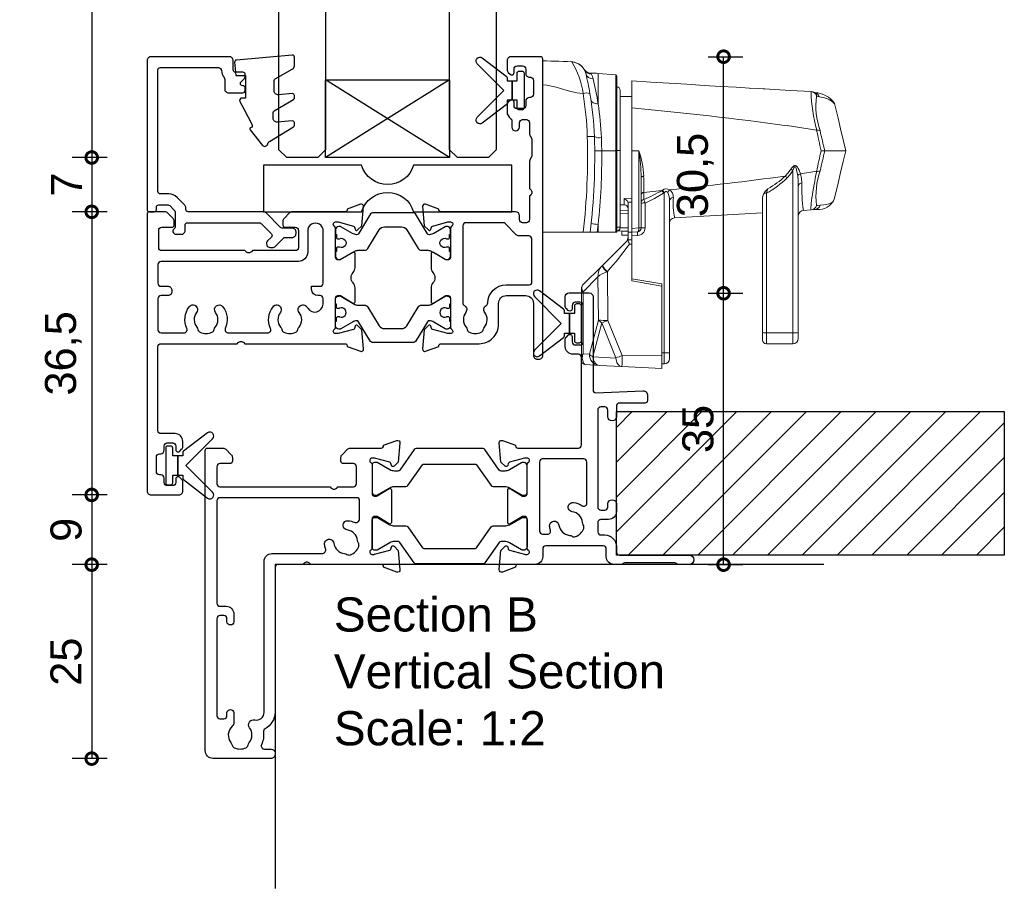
# Model space of a CAD drawing. Header units: millimetres. Extents: x 80 to 17288, y -2623 to 7492.
# Tile 122 of 125: x 17161 to 17288, y 6371 to 6483. Entities that reach past the tile are written whole.
import ezdxf

# ---------------------------------------------------------------- set-up
doc = ezdxf.new("R2010")
doc.units = ezdxf.units.MM
for name, color, linetype in [('Extrusion', 2, 'Continuous'), ('Glass', 140, 'Continuous'), ('Gray', 8, 'Continuous'), ('Gussets', 1, 'Continuous'), ('polyamide', 6, 'Continuous')]:
    doc.layers.add(name, color=color, linetype=linetype)
doc.layers.add('UNO-Dark Grey', color=7, linetype='Continuous', lineweight=13, true_color=0x44474e)
doc.styles.add('UNO Text', font='arial.ttf')
doc.dimstyles.new('UNO', dxfattribs={"dimtxt": 2, "dimasz": 1.5, "dimexe": 1.25, "dimexo": 0.625, "dimtad": 1, "dimdec": 1, "dimzin": 9, "dimtxsty": 'UNO Text', "dimblk": 'DOTSMALL', "dimcen": 2.5, "dimadec": 0, "dimazin": 0, "dimtfac": 1, "dimtdec": 1, "dimtmove": 0, "dimatfit": 3, "dimfxl": 1, "dimfxlon": 1, "dimarcsym": 0})

# ---------------------------------------------------------------- blocks, each defined once
blk = doc.blocks.new('_DotSmall')
at = {"color": 0, "linetype": 'ByBlock', "const_width": 0.5}
blk.add_lwpolyline([(-0.0625, 0, 1), (0.0625, 0, 1)], format="xyb", close=True, dxfattribs=at)
blk = doc.blocks.new('*D532')
at = {"color": 0, "lineweight": -2, "transparency": 16777216}
for p, q in [((17172.72, 6422.11), (17168.22, 6422.11)), ((17170.72, 6422.11), (17170.72, 6413.12)), ((17172.72, 6413.12), (17168.22, 6413.12))]:
    blk.add_line(p, q, dxfattribs=at)
at = {"layer": 'Defpoints', "color": 0, "transparency": 16777216}
for p in [(17181.36, 6422.11), (17170.72, 6413.12), (17230.15, 6413.12)]:
    blk.add_point(p, dxfattribs=at)
at = {"color": 0, "lineweight": -2, "transparency": 16777216, "xscale": 3, "yscale": 3, "zscale": 3}
for p, rotation in [((17170.72, 6422.11), 90), ((17170.72, 6413.12), 270)]:
    blk.add_blockref('_DotSmall', p, dxfattribs=dict(at, rotation=rotation))
at = {"color": 0, "transparency": 16777216, "insert": (17167.43, 6417.61), "char_height": 4, "attachment_point": 5, "rotation": 90, "style": 'UNO Text'}
blk.add_mtext('9', dxfattribs=at)
blk = doc.blocks.new('*D533')
at = {"color": 0, "lineweight": -2, "transparency": 16777216}
for p, q in [((17172.72, 6413.12), (17168.22, 6413.12)), ((17170.72, 6413.12), (17170.72, 6388.11)), ((17172.72, 6388.11), (17168.22, 6388.11))]:
    blk.add_line(p, q, dxfattribs=at)
at = {"layer": 'Defpoints', "color": 0, "transparency": 16777216}
for p in [(17230.15, 6413.12), (17170.72, 6388.11), (17189.52, 6388.11)]:
    blk.add_point(p, dxfattribs=at)
at = {"color": 0, "lineweight": -2, "transparency": 16777216, "xscale": 3, "yscale": 3, "zscale": 3}
for p, rotation in [((17170.72, 6413.12), 90), ((17170.72, 6388.11), 270)]:
    blk.add_blockref('_DotSmall', p, dxfattribs=dict(at, rotation=rotation))
at = {"color": 0, "transparency": 16777216, "insert": (17167.43, 6400.61), "char_height": 4, "attachment_point": 5, "rotation": 90, "style": 'UNO Text'}
blk.add_mtext('25', dxfattribs=at)
blk = doc.blocks.new('*D535')
at = {"color": 0, "lineweight": -2, "transparency": 16777216}
for p, q in [((17250.17, 6448.11), (17254.67, 6448.11)), ((17252.17, 6413.12), (17252.17, 6448.11)), ((17250.17, 6413.12), (17254.67, 6413.12))]:
    blk.add_line(p, q, dxfattribs=at)
at = {"layer": 'Defpoints', "color": 0, "transparency": 16777216}
for p in [(17220.6, 6448.11), (17252.17, 6448.11), (17230.56, 6413.12)]:
    blk.add_point(p, dxfattribs=at)
at = {"color": 0, "lineweight": -2, "transparency": 16777216, "xscale": 3, "yscale": 3, "zscale": 3}
for p, rotation in [((17252.17, 6448.11), 90), ((17252.17, 6413.12), 270)]:
    blk.add_blockref('_DotSmall', p, dxfattribs=dict(at, rotation=rotation))
at = {"color": 0, "transparency": 16777216, "insert": (17248.88, 6430.61), "char_height": 4, "attachment_point": 5, "rotation": 90, "style": 'UNO Text'}
blk.add_mtext('35', dxfattribs=at)
blk = doc.blocks.new('*D536')
at = {"color": 0, "lineweight": -2, "transparency": 16777216}
for p, q in [((17172.72, 6465.61), (17168.22, 6465.61)), ((17170.72, 6465.61), (17170.72, 6458.61)), ((17172.72, 6458.61), (17168.22, 6458.61))]:
    blk.add_line(p, q, dxfattribs=at)
at = {"layer": 'Defpoints', "color": 0, "transparency": 16777216}
for p in [(17198.86, 6465.61), (17170.72, 6458.61), (17187.85, 6458.61)]:
    blk.add_point(p, dxfattribs=at)
at = {"color": 0, "lineweight": -2, "transparency": 16777216, "xscale": 3, "yscale": 3, "zscale": 3}
for p, rotation in [((17170.72, 6465.61), 90), ((17170.72, 6458.61), 270)]:
    blk.add_blockref('_DotSmall', p, dxfattribs=dict(at, rotation=rotation))
at = {"color": 0, "transparency": 16777216, "insert": (17167.47, 6462.11), "char_height": 4, "attachment_point": 5, "rotation": 90, "style": 'UNO Text'}
blk.add_mtext('7', dxfattribs=at)
blk = doc.blocks.new('*D537')
at = {"color": 0, "lineweight": -2, "transparency": 16777216}
for p, q in [((17172.72, 6458.61), (17168.22, 6458.61)), ((17170.72, 6458.61), (17170.72, 6422.11)), ((17172.72, 6422.11), (17168.22, 6422.11))]:
    blk.add_line(p, q, dxfattribs=at)
at = {"layer": 'Defpoints', "color": 0, "transparency": 16777216}
for p in [(17187.85, 6458.61), (17170.72, 6422.11), (17181.36, 6422.11)]:
    blk.add_point(p, dxfattribs=at)
at = {"color": 0, "lineweight": -2, "transparency": 16777216, "xscale": 3, "yscale": 3, "zscale": 3}
for p, rotation in [((17170.72, 6458.61), 90), ((17170.72, 6422.11), 270)]:
    blk.add_blockref('_DotSmall', p, dxfattribs=dict(at, rotation=rotation))
at = {"color": 0, "transparency": 16777216, "insert": (17167.07, 6440.36), "char_height": 4, "attachment_point": 5, "rotation": 90, "style": 'UNO Text'}
blk.add_mtext('36,5', dxfattribs=at)
blk = doc.blocks.new('*D538')
at = {"color": 0, "lineweight": -2, "transparency": 16777216}
for p, q in [((17250.17, 6478.61), (17254.67, 6478.61)), ((17252.17, 6448.11), (17252.17, 6478.61)), ((17250.17, 6448.11), (17254.67, 6448.11))]:
    blk.add_line(p, q, dxfattribs=at)
at = {"layer": 'Defpoints', "color": 0, "transparency": 16777216}
for p in [(17216.66, 6478.61), (17252.17, 6478.61), (17220.6, 6448.11)]:
    blk.add_point(p, dxfattribs=at)
at = {"color": 0, "lineweight": -2, "transparency": 16777216, "xscale": 3, "yscale": 3, "zscale": 3}
for p, rotation in [((17252.17, 6478.61), 90), ((17252.17, 6448.11), 270)]:
    blk.add_blockref('_DotSmall', p, dxfattribs=dict(at, rotation=rotation))
at = {"color": 0, "transparency": 16777216, "insert": (17248.52, 6463.36), "char_height": 4, "attachment_point": 5, "rotation": 90, "style": 'UNO Text'}
blk.add_mtext('30,5', dxfattribs=at)
blk = doc.blocks.new('*D517')
at = {"color": 0, "lineweight": -2, "transparency": 16777216}
for p, q in [((17172.72, 6572.62), (17168.22, 6572.62)), ((17170.72, 6572.62), (17170.72, 6465.61)), ((17172.72, 6465.61), (17168.22, 6465.61))]:
    blk.add_line(p, q, dxfattribs=at)
at = {"layer": 'Defpoints', "color": 0, "transparency": 16777216}
for p in [(17198.86, 6572.62), (17170.72, 6465.61), (17198.86, 6465.61)]:
    blk.add_point(p, dxfattribs=at)
at = {"color": 0, "lineweight": -2, "transparency": 16777216, "xscale": 3, "yscale": 3, "zscale": 3}
for p, rotation in [((17170.72, 6572.62), 90), ((17170.72, 6465.61), 270)]:
    blk.add_blockref('_DotSmall', p, dxfattribs=dict(at, rotation=rotation))
at = {"color": 0, "transparency": 16777216, "insert": (17167.4, 6519.11), "char_height": 4, "attachment_point": 5, "rotation": 90, "style": 'UNO Text'}
blk.add_mtext('Glass Size', dxfattribs=at)
blk = doc.blocks.new('A200')
at = {"linetype": 'Continuous'}
for p, q in [((0.01, 36.58), (0.01, 39.7)), ((5.37, 38.56), (5.36, 38.58)), ((5.37, 38.56), (5.36, 38.57)), ((5.39, 38.52), (5.37, 38.56)), ((5.43, 38.45), (5.39, 38.52)), ((5.39, 38.52), (5.48, 38.34)), ((5.57, 38.04), (5.48, 38.34)), ((6.28, 38.1), (6.21, 38.1)), ((6.21, 38.1), (6.24, 38.05)), ((6.28, 38), (6.28, 38.1)), ((6.24, 38.05), (6.28, 38)), ((9.43, 37.86), (7.15, 38.06)), ((7.15, 38.06), (7.15, 34.15)), ((9.43, 28.1), (9.43, 37.86)), ((9.56, 37.71), (9.56, 28.1)), ((11.51, 37.09), (11.51, 33.62)), ((0.01, 36.58), (0.01, 17.6)), ((10.01, 35.86), (10.01, 28.11)), ((28.62, 36.07), (28.61, 36.07)), ((34.82, 35.68), (34.75, 35.7)), ((11.51, 35.1), (10.01, 35.07)), ((35.36, 35.13), (35.3, 35.15)), ((11.51, 33.62), (11.51, 28.1)), ((0.01, 29.67), (0, 29.67)), ((9.43, 28.1), (7.62, 28.1)), ((9.43, 17.6), (9.43, 28.1)), ((9.43, 28.1), (9.56, 28.1)), ((9.56, 28.1), (9.56, 17.6)), ((10.01, 28.11), (10.01, 18.24)), ((12.41, 28.1), (11.51, 28.1)), ((11.51, 18.09), (11.51, 28.1)), ((12.41, 18.14), (12.41, 28.1)), ((36.38, 28.1), (36.38, 28.1)), ((32.26, 4.62), (32.26, 25.54)), ((33.23, 25.12), (35.33, 25.45)), ((12.71, 24.64), (12.71, 18.14)), ((13.05, 22.73), (15.37, 22.96)), ((15.37, 22.96), (15.45, 23.01)), ((32.96, 23.59), (32.96, 4.66)), ((10.52, 21.93), (11.51, 21.91)), ((10.52, 21.12), (10.52, 21.93)), ((15.67, 22.67), (15.59, 22.61)), ((15.67, 2.02), (15.67, 22.67)), ((16.36, 21.61), (16.36, 2.06)), ((28.36, 4.65), (28.36, 22.12)), ((28.86, 22.6), (28.86, 4.62)), ((37.59, 21.84), (37.59, 21.85)), ((10.01, 21.13), (10.52, 21.12)), ((10.01, 20.4), (11.01, 20.36)), ((11.01, 21.25), (11.01, 17.6)), ((13.2, 21.35), (13.2, 18.16)), ((34.63, 20.47), (33.62, 20.41)), ((35.09, 20.5), (34.63, 20.47)), ((35.31, 20.52), (35.09, 20.5)), ((11.01, 19.98), (10.01, 20.01)), ((28.36, 20.1), (17.02, 19.43)), ((7.15, 18.59), (7.04, 17.6)), ((7.15, 18.59), (7.15, 17.6)), ((10.01, 18.24), (9.56, 18.24)), ((10.01, 18.24), (10.01, 18.14)), ((10.01, 18.14), (11.01, 18.16)), ((11.51, 18.09), (12.41, 18.14)), ((11.51, 17.6), (11.51, 18.09)), ((12.41, 18.14), (12.71, 18.14)), ((12.71, 18.75), (12.71, 18.75)), ((5.23, 17.6), (0.01, 17.6)), ((6.11, 17.6), (5.23, 17.6)), ((7.04, 17.6), (6.11, 17.6)), ((7.15, 17.6), (7.04, 17.6)), ((9.43, 17.6), (7.15, 17.6)), ((9.56, 17.6), (9.43, 17.6)), ((9.56, 17.74), (9.57, 17.74)), ((11.01, 17.77), (9.57, 17.74)), ((10.21, 17.72), (10.21, 17.75)), ((10.21, 17.72), (10.21, 17.22)), ((11.01, 17.71), (10.21, 17.72)), ((10.21, 17.22), (11.01, 17.21)), ((11.01, 17.01), (11.01, 17.6)), ((11.01, 17.6), (11.51, 17.6)), ((11.01, 16.6), (11.01, 17.01)), ((11.01, 16.6), (11.01, 16.6)), ((11.01, 16.6), (11.51, 16.6)), ((12.24, 17.64), (11.51, 17.6)), ((11.51, 17.13), (11.51, 17.6)), ((12.26, 17.16), (11.51, 17.13)), ((11.51, 17.13), (11.51, 16.07)), ((11.51, 16.6), (11.51, 16.07)), ((11.51, 16.07), (11.2, 16.07)), ((11.51, 11.33), (11.51, 16.07)), ((5.16, 10.75), (7.67, 13.26)), ((7.67, 13.26), (7.7, 13.28)), ((7.14, 11.84), (5.21, 9.91)), ((7.2, 6.25), (7.14, 11.84)), ((8.35, 12.51), (8.29, 12.48)), ((8.35, 12.51), (8.41, 6.21)), ((11.51, 11.6), (15.36, 10.92)), ((5.01, 10.27), (5.01, 10.39)), ((5.01, 1.44), (5.01, 10.27)), ((11.51, 11.33), (15.36, 10.65)), ((15.36, 10.92), (15.36, 10.65)), ((15.36, 1.67), (15.36, 10.65)), ((5.21, 9.91), (5.21, 1.9)), ((6.05, 1.86), (7.2, 6.25)), ((7.64, 5.91), (6.49, 1.52)), ((9.46, 1.39), (7.64, 5.91)), ((8.41, 6.21), (10.24, 1.69)), ((28.36, 3.7), (28.36, 4.65)), ((28.86, 4.62), (32.26, 4.62)), ((28.86, 4.62), (28.86, 3.2)), ((32.26, 3.2), (32.26, 4.62)), ((32.96, 4.66), (32.96, 3.9)), ((32.26, 3.2), (28.86, 3.2)), ((5.01, 1.02), (5.01, 1.44)), ((5.21, 1.9), (6.05, 1.86)), ((6.49, 1.52), (9.43, 1.37)), ((15.36, 1.67), (10.24, 1.69)), ((15.67, 2.02), (15.36, 2.02)), ((15.36, 0), (15.36, 1.67)), ((16.36, 2.06), (16.36, 1.3)), ((7.27, 0.42), (5.49, 0.52)), ((10.21, 0.27), (7.27, 0.42)), ((15.36, 0), (10.21, 0.27)), ((15.66, 0.6), (15.36, 0.6))]:
    blk.add_line(p, q, dxfattribs=at)
at = {"linetype": 'Continuous', "flags": 128}
for points in [[(0.01, 39.7), (0.5, 39.68), (1.04, 39.66), (1.56, 39.65), (2.11, 39.63), (2.63, 39.61), (3.2, 39.59), (3.7, 39.57)], [(3.76, 39.55), (3.76, 39.55), (3.7, 39.57)], [(26.65, 36.17), (24.97, 36.27), (22.93, 36.39), (20.81, 36.52), (18.61, 36.66), (16.33, 36.8), (13.96, 36.95), (11.51, 37.1)], [(5.21, 35.48), (4.78, 35.51), (4.43, 35.56), (4.06, 35.63), (3.63, 35.73), (3.16, 35.86), (2.72, 35.99), (2.31, 36.12), (1.74, 36.28), (1.13, 36.43), (0.55, 36.53), (0.01, 36.58)], [(28.64, 36.06), (28.43, 36.08), (27.84, 36.11), (26.63, 36.18)], [(28.62, 36.07), (28.63, 36.07), (28.64, 36.06)], [(34.61, 35.72), (31.9, 35.88), (28.62, 36.07)], [(35.1, 35.61), (34.91, 35.66), (34.82, 35.68)], [(7.15, 34.15), (6.98, 34.16), (6.82, 34.18), (6.67, 34.21), (6.53, 34.27), (6.42, 34.34), (6.34, 34.42), (6.28, 34.51), (6.25, 34.61)], [(35.64, 35.06), (35.5, 35.1), (35.36, 35.13)], [(39.09, 28.1), (38.75, 29.5), (38.42, 30.9), (38.08, 32.29), (37.75, 33.69), (37.63, 34.17)], [(35.32, 30.74), (33.42, 31.05), (31.51, 31.33)], [(7.58, 29.78), (7.61, 28.95), (7.62, 28.1)], [(39.09, 28.1), (39.08, 28.1), (39.03, 28.1), (38.92, 28.1), (38.73, 28.1), (38.52, 28.1), (38.24, 28.1), (37.9, 28.1), (37.48, 28.1), (36.97, 28.1), (36.38, 28.1)], [(37.59, 21.85), (37.75, 22.5), (38.08, 23.9), (38.42, 25.3), (38.75, 26.7), (39.09, 28.1)], [(31.26, 24.82), (31.65, 25.24), (32, 25.7)], [(32.26, 25.54), (31.91, 25.05), (31.51, 24.59)], [(32, 25.7), (32.12, 25.87), (32.26, 26.02), (32.39, 26.13), (32.49, 26.17), (32.58, 26.17), (32.67, 26.14), (32.76, 26.07), (32.84, 25.98), (32.96, 25.79), (33.06, 25.58), (33.23, 25.12)], [(32.88, 24.88), (32.79, 25.4), (32.68, 25.83), (32.65, 25.92), (32.6, 26.01), (32.57, 26.03), (32.56, 26.04), (32.53, 26.04), (32.51, 26.04), (32.49, 26.03), (32.46, 26), (32.39, 25.88), (32.31, 25.68), (32.26, 25.54)], [(34.63, 20.47), (34.63, 20.47), (34.6, 20.49), (34.58, 20.56), (34.58, 20.68), (34.58, 20.86), (34.6, 21.07), (34.62, 21.34), (34.66, 21.66), (34.71, 22.03), (34.77, 22.4), (34.83, 22.81), (34.91, 23.25), (34.99, 23.73), (35.07, 24.14), (35.15, 24.56), (35.24, 25), (35.33, 25.45)], [(13.03, 24.81), (12.96, 24.8), (12.9, 24.78), (12.85, 24.76), (12.8, 24.74), (12.76, 24.72), (12.73, 24.69), (12.72, 24.67), (12.71, 24.64)], [(32.96, 23.59), (32.94, 24.23), (32.88, 24.88)], [(33.23, 25.12), (33.37, 24.53), (33.42, 23.95)], [(28.55, 22.61), (28.71, 22.82), (28.88, 23.03), (29.02, 23.2), (29.03, 23.2)], [(29.03, 23.2), (28.96, 22.96), (28.86, 22.6)], [(13.05, 22.73), (13.06, 21.97), (13.06, 21.81)], [(15.59, 22.61), (14.42, 21.94), (13.2, 21.35)], [(16.13, 22.71), (16.04, 22.81), (15.98, 22.84), (15.92, 22.84), (15.85, 22.82), (15.8, 22.8), (15.69, 22.68), (15.67, 22.67)], [(35.77, 21.07), (36.23, 21.11), (36.59, 21.17), (36.89, 21.23), (37.11, 21.32), (37.29, 21.41), (37.41, 21.51), (37.5, 21.63), (37.56, 21.75), (37.59, 21.84)], [(11.51, 21.47), (11.26, 21.47), (11.01, 21.48), (10.97, 21.48)], [(10.97, 21.48), (11.01, 21.28), (11.01, 21.25)], [(35.31, 21.04), (35.44, 21.05), (35.77, 21.07)], [(12.24, 17.64), (12.28, 17.65), (12.31, 17.68), (12.34, 17.73), (12.37, 17.79), (12.39, 17.86), (12.4, 17.95), (12.41, 18.04), (12.41, 18.14)], [(7.7, 13.28), (8.32, 13.9), (8.93, 14.52), (9.55, 15.14), (10.04, 15.62), (10.52, 16.11), (11.01, 16.6)], [(6.49, 1.52), (6.53, 1.32), (6.58, 1.13), (6.65, 0.96), (6.73, 0.81), (6.82, 0.68), (6.92, 0.57), (7.03, 0.5), (7.15, 0.45), (7.27, 0.42)], [(9.43, 1.37), (9.44, 1.37), (9.45, 1.37), (9.45, 1.37), (9.46, 1.37), (9.46, 1.37), (9.46, 1.38), (9.47, 1.38), (9.46, 1.39), (9.46, 1.39)], [(9.43, 1.37), (9.47, 1.17), (9.52, 0.98), (9.58, 0.81), (9.66, 0.66), (9.76, 0.53), (9.86, 0.42), (9.97, 0.34), (10.09, 0.29), (10.21, 0.27)], [(5.14, 1.17), (5.17, 1.03), (5.21, 0.9), (5.25, 0.79), (5.29, 0.7), (5.34, 0.62), (5.38, 0.57), (5.43, 0.53), (5.49, 0.52)]]:
    blk.add_lwpolyline(points, dxfattribs=at)
at = {"linetype": 'Continuous'}
for centre, radius, start, end in [((3.63, 37.57), 2, 38.4876, 88), ((3.62, 37.52), 2.03, 23.6136, 86.1887), ((-4.96, 34.14), 10.26, 7.5247, 31.808), ((6.21, 39.09), 0.99, 211.0642, 270.4468), ((6.24, 39.04), 0.993, 209.5189, 270.3998), ((6.26, 38.98), 0.985, 208.2785, 270.8326), ((6.28, 28.1), 10, 85, 90), ((-33.31, 28.65), 40, 9.8044, 13.5799), ((6.48, 38.29), 0.939, 195.3065, 272.5366), ((3.87, 36.71), 2.72, 13.5712, 28.1272), ((-29.7, 28.6), 37.27, 8.5691, 13.5803), ((9.41, 37.71), 0.15, 0, 85), ((5.63, 34.19), 1.36, 69.483, 107.9854), ((9.51, 35.86), 0.5, 0, 84.2608), ((34.57, 34.98), 0.745, 13.3399, 87.1316), ((54.22, 35.97), 19.6, 180.726, 195.4556), ((34.64, 34.96), 0.746, 13.3581, 76.0284), ((34.89, 32.25), 3.36, 35.2778, 86.3955), ((34.91, 34.89), 0.746, 13.3949, 75.1324), ((-35.45, 28.65), 41.23, 1.7686, 9.5346), ((-33.32, 28.65), 40.01, 1.8208, 9.8036), ((44.94, 33.91), 9.72, 172.6755, 199.392), ((35.35, 31.74), 3.33, 46.6714, 85.0201), ((-26.43, 28.59), 34.03, 2.0099, 9.4104), ((-31.31, -429.29), 464.88, 82.2332, 84.7144), ((35.47, 30.16), 0.596, 59.458, 103.8877), ((138.84, 52.17), 105.71, 191.6928, 193.1617), ((99.35, 44.48), 65.06, 192.2452, 194.5818), ((-77.82, 27.35), 83.62, 353.3072, 1.7674), ((6.19, 23.19), 6.74, 85.8853, 93.6436), ((-73.35, 27.38), 80.07, 352.9821, 1.8163), ((7.33, 31.22), 1.46, 242.9998, 279.8946), ((9.93, -255.74), 283.85, 90.4661, 90.6504), ((-73.37, 27.38), 81, 353.7731, 0.5096), ((9.66, -80.24), 108.35, 89.8161, 90.0541), ((0.32, 24.12), 12.73, 3.1094, 18.2316), ((-14.89, 23.95), 27.61, 1.4225, 8.6426), ((137.99, 4.34), 104.81, 166.9005, 168.3794), ((99.06, 11.87), 64.74, 165.4858, 167.8302), ((35.73, 303.18), 275.08, 270.0369, 270.1365), ((24.69, 13.63), 14.11, 57.5339, 58.7911), ((45.47, 22.25), 10.23, 161.3445, 186.7443), ((35.47, 26.03), 0.596, 256.187, 300.6688), ((325.86, 26.73), 312.84, 180.3518, 180.7326), ((-23.67, 425.71), 404.63, 275.6784, 277.8015), ((23.17, 32.97), 11.82, 298.7907, 314.8927), ((23.92, 32.58), 10.68, 298.5809, 313.4297), ((20.65, 13.15), 15.78, 46.4926, 47.7529), ((33.54, 24.26), 0.912, 109.8081, 136.8452), ((5.12, 40.6), 20.4, 292.9247, 300.1793), ((-19.86, 0.4), 41.84, 32.069, 32.6361), ((15.95, 22.35), 0.831, 59.7794, 126.8709), ((-18.92, 0.69), 40.99, 32.4309, 33.0061), ((17.17, 22.28), 1.12, 135.4073, 157.2146), ((15.6, 22.08), 1.25, 359.5564, 51.8768), ((33.43, 23.46), 0.483, 90.7048, 164.5768), ((51.02, 23.16), 17.61, 177.4546, 188.9913), ((10.13, 21.1), 0.92, 24.461, 64.6649), ((13.07, 22.37), 0.361, 92.8169, 167.8761), ((13.1, 21.42), 0.393, 95.8391, 172.0963), ((-45.05, 3.58), 60.9, 16.9631, 17.4164), ((14.22, 21.74), 2.15, 356.5236, 26.9349), ((16.9, 21.53), 0.544, 95.5283, 171.6717), ((26.92, 21.4), 10.09, 176.1913, 191.2813), ((29.22, 22.07), 0.862, 141.402, 176.4651), ((28.85, 30.34), 7.73, 267.7829, 270.1052), ((35.57, 22.73), 2.22, 264.1001, 335.6973), ((10.51, 20.62), 0.5, 0, 89), ((13.08, 19), 2.36, 87.0556, 99.0377), ((33.66, 19.71), 0.7, 93.3949, 179.9998), ((34.58, 21.22), 0.747, 273.4736, 346.6179), ((35.04, 21.25), 0.748, 273.4504, 346.5649), ((17.06, 18.73), 0.7, 93.3951, 179.9996), ((9.46, 41.79), 23.31, 262.0573, 264.3028), ((9.51, 18.24), 0.5, 275.7392, 0), ((9.59, 18.17), 0.427, 267.9669, 356.5597), ((12.21, 18.14), 0.5, 273, 0), ((12.2, 18.16), 1, 273.0003, 359.9997), ((13.08, 15.81), 2.36, 87.0557, 99.0377), ((10.01, 17.01), 1, 315, 0), ((13.3, 17.1), 2.34, 192.355, 206.2402), ((20.15, 17.69), 7.91, 180.3969, 183.828), ((-25.64, 42.65), 45.43, 318.435, 324.187), ((9.15, 11.89), 2.01, 137.0925, 181.652), ((9.66, 14.2), 2.2, 205.2634, 231.2427), ((10.3, 14.81), 3.02, 210.4467, 229.8115), ((9.2, 9.52), 3.1, 107.1853, 131.7697), ((5.51, 10.39), 0.5, 135, 180), ((5.39, 10.26), 0.379, 146.5423, 179.7001), ((5.53, 10.33), 0.518, 186.6075, 232.927), ((6.01, 10.41), 0.94, 176.1001, 211.8611), ((5.58, 10.47), 0.502, 146.4312, 179.4779), ((8.2, 18.49), 12.28, 265.3239, 271.018), ((8.41, 7.38), 1.65, 222.9235, 242.2532), ((-1.25, 30.26), 25.92, 290.0598, 291.9025), ((28.74, 7.03), 2.41, 261.0445, 272.9636), ((32.44, 7.99), 3.38, 267.0364, 278.9553), ((32.26, 3.9), 0.7, 270, 0), ((28.86, 3.7), 0.5, 180, 270), ((5.79, 1.37), 0.777, 137.388, 175.0818), ((5.37, 1.45), 0.358, 181.3642, 230.8297), ((6.61, 1.4), 1.49, 160.2319, 188.7454), ((7.26, 2.98), 1.65, 222.9242, 242.2528), ((7.44, 1.8), 1.39, 177.7882, 263.0227), ((0.58, 25.73), 25.91, 290.0595, 291.9026), ((-0.57, 1.22), 10.83, 354.9553, 2.4948), ((-28.96, 1.69), 44.63, 358.5958, 0.4208), ((15.66, 1.3), 0.7, 270, 0), ((15.84, 5.32), 3.3, 267.0557, 279.0375), ((5.51, 1.02), 0.5, 180, 267)]:
    blk.add_arc(centre, radius, start, end, dxfattribs=at)
blk = doc.blocks.new('BACKSEAL1.5')
at = {"layer": 'Gussets'}
for points in [[(-0.35, -2.9), (0.3, -2.9), (0.3, -1.65), (0.3, -0.4), (-0.35, -0.4), (-0.35, -0.02, 0.233448), (-0.45, 0.18), (-3.55, 2.55, 0.936585), (-4.2, 1.8), (-0.75, -1.65), (-4.2, -5.1, 0.936585), (-3.55, -5.85), (-0.45, -3.48, 0.233448), (-0.35, -3.28)], [(1.6, 0.85), (1.2, 0.85, 0.414214), (0.95, 0.6), (0.95, -0.4), (0.3, -0.4), (0.3, -1.65), (0.3, -2.9), (0.95, -2.9), (0.95, -3.9, 0.414214), (1.2, -4.15), (1.6, -4.15, 0.414214), (1.85, -3.9), (1.85, -1.65), (1.85, 0.6, 0.414214)]]:
    blk.add_lwpolyline(points, format="xyb", close=True, dxfattribs=at)
blk = doc.blocks.new('421201')
at = {"layer": 'Extrusion'}
for points in [[(50.8, 25.2, -0.416486), (51.8, 24.21), (51.8, 17.5, 0.414214), (52.3, 17), (52.5, 17, 0.414214), (53, 17.5), (53, 55.7, 0.414214), (52.7, 56), (48.9, 56, 0.414214), (48.4, 55.5), (48.4, 54.33, 0.198912), (48.55, 53.98), (48.79, 53.74, 0.198912), (49, 53.65), (49, 53.65, 0.414214), (49.3, 53.95), (49.3, 54.4, -0.414214), (49.7, 54.8), (50.4, 54.8, -0.414214), (50.8, 54.4), (50.8, 53.85, 0.414214), (51.3, 53.35), (51.4, 53.35, -0.414214), (51.8, 52.95), (51.8, 51.15, -0.414214), (51.4, 50.75), (51.3, 50.75, 0.406014), (50.8, 50.23), (50.8, 49.7, -0.414214), (50.4, 49.3), (49.7, 49.3, -0.414214), (49.3, 49.7), (49.3, 50.15, 0.414214), (49, 50.45), (49, 50.45, 0.198912), (48.79, 50.36), (48.55, 50.12, 0.198912), (48.4, 49.77), (48.4, 48.88, 0.255925), (48.86, 48.04, -0.255925), (49, 47.79), (49, 46.9, 0.904974), (50, 46.9), (50, 47.5, -0.414214), (50.4, 47.9), (50.9, 47.9, -0.414214), (51.3, 47.5), (51.3, 46.03, 0.132602), (51.37, 45.78), (51.53, 45.49, -0.115079), (51.6, 45.27), (51.6, 43.29, -0.131652), (51.55, 43.09), (51.37, 42.78, 0.131605), (51.3, 42.53), (51.3, 39), (51.45, 38.85, -0.414214), (51.45, 38.15), (51.3, 38), (51.3, 35, -0.414214), (50.9, 34.6), (50.4, 34.6, -0.414214), (50, 35), (50, 35.5, 0.414213), (49.5, 36), (39.9, 36, -0.359521), (39.61, 36.24), (39.6, 36.36), (37.9, 36.98, 0.548619), (37.5, 36.67), (37.72, 34.2), (38.26, 33.66, 0.57735), (38.59, 33.75), (38.67, 34.03, -0.267949), (38.81, 34.17), (40.76, 34.69, -0.065543), (40.84, 34.7), (41.1, 34.7, -0.767327), (41.25, 34.14, 0.267949), (41.1, 33.88), (41.1, 30.1, -0.414214), (40.8, 29.8), (40.58, 29.8, -0.137872), (40.43, 29.84), (38.9, 30.77, 0.585524), (38.6, 30.6), (38.6, 28.82, 0.182749), (38.85, 28.16, -0.378127), (38.85, 26.84, 0.182749), (38.6, 26.18), (38.6, 24.4, 0.585524), (38.9, 24.23), (40.43, 25.16, -0.137872), (40.58, 25.2), (40.8, 25.2, -0.414214), (41.1, 24.9), (41.1, 21.12, 0.267949), (41.25, 20.86, -0.767323), (41.1, 20.3), (40.84, 20.3, -0.065543), (40.76, 20.31), (38.81, 20.83, -0.267943), (38.67, 20.97), (38.59, 21.25, 0.57735), (38.26, 21.34), (37.72, 20.8), (37.5, 18.33, 0.548619), (37.9, 18.02), (39.6, 18.64), (39.6, 18.7, -0.414211), (39.9, 19), (44.8, 19, 0.414214), (47.3, 21.5), (47.3, 24.2, -0.414214), (48.3, 25.2)], [(3.78, 2.1), (3.6, 2.1, -0.414213), (3.2, 2.5), (3.2, 4.4, -0.414214), (3.6, 4.8), (3.78, 4.8, 0.397078), (4.2, 5.25), (4.2, 5.8, -0.414214), (4.6, 6.2), (5.3, 6.2, -0.414214), (5.7, 5.8), (5.7, 5.35, 0.414214), (6, 5.05, 0.198912), (6.21, 5.14), (6.45, 5.38, 0.198912), (6.6, 5.73), (6.6, 6.4, 0.414214), (5.6, 7.4), (3.8, 7.4, -0.414214), (3.4, 7.8), (3.4, 18.6, -0.414214), (3.8, 19), (13.6, 19), (13.75, 19.15, -0.414214), (14.46, 19.15), (14.6, 19), (27.5, 19, -0.359508), (27.79, 18.76), (27.8, 18.64), (29.5, 18.02, 0.548619), (29.9, 18.33), (29.68, 20.8), (29.14, 21.34, 0.57735), (28.81, 21.25), (28.73, 20.97, -0.267949), (28.59, 20.83), (26.64, 20.31, -0.065543), (26.56, 20.3), (26.3, 20.3, -0.767327), (26.15, 20.86, 0.267949), (26.3, 21.12), (26.3, 24.9, -0.414214), (26.6, 25.2), (26.91, 25.2), (28.5, 24.23, 0.579801), (28.8, 24.4), (28.8, 26.18, 0.182749), (28.55, 26.84, -0.378127), (28.55, 28.16, 0.182749), (28.8, 28.82), (28.8, 30.6, 0.57979), (28.5, 30.77), (26.9, 29.8), (26.6, 29.8, -0.414214), (26.3, 30.1), (26.3, 33.88, 0.267949), (26.15, 34.14, -0.767316), (26.3, 34.7), (26.56, 34.7, -0.065543), (26.64, 34.69), (28.59, 34.17, -0.267949), (28.73, 34.03), (28.81, 33.75, 0.57735), (29.14, 33.66), (29.68, 34.2), (29.9, 36.67, 0.548619), (29.5, 36.98), (27.8, 36.36), (27.8, 36.3, -0.414207), (27.5, 36), (20.71, 36, 0.198912), (20.35, 35.85), (19.65, 35.15, 0.198913), (19.5, 34.79), (19.5, 34.3, 0.414213), (19.8, 34), (21.1, 34, -0.414214), (21.5, 33.6), (21.5, 31.4, -0.414214), (21.1, 31), (15.6, 31), (15.45, 30.85, -0.414214), (14.75, 30.85), (14.6, 31), (3.9, 31, -0.414214), (3.5, 31.4), (3.5, 33.6, -0.414214), (3.9, 34), (5.2, 34, 0.414214), (5.5, 34.3), (5.5, 34.79, 0.198913), (5.35, 35.15), (4.65, 35.85, 0.198912), (4.29, 36), (2.3, 36, 0.414214), (2, 35.7), (2, 0, 0.414214), (2.5, -0.5), (6.1, -0.5, 0.414214), (6.6, 0), (6.6, 1.17, 0.198912), (6.45, 1.52), (6.21, 1.76, 0.198912), (6, 1.85, 0.414214), (5.7, 1.55), (5.7, 1.1, -0.414213), (5.3, 0.7), (4.6, 0.7, -0.414214), (4.2, 1.1), (4.2, 1.65, 0.397078)], [(24.7, 24.1), (24.7, 24.8, 0.414213), (24.3, 25.2), (24, 25.2, -0.414213), (23.2, 26), (23.2, 26.4), (24.3, 26.4, 0.414214), (24.7, 26.8), (24.7, 33.5, 1.045901), (22.7, 33.5), (22.7, 30.8, -0.414214), (21.5, 29.6), (3.8, 29.6, 0.414214), (3.4, 29.2), (3.4, 26.8, 0.414214), (3.8, 26.4), (4.7, 26.4, -0.414214), (5.2, 25.9), (5.2, 25.7, -0.414214), (4.7, 25.2), (3.8, 25.2, 0.414214), (3.4, 24.8), (3.4, 20.8, 0.414214), (3.8, 20.4), (6.75, 20.4, 0.546165), (7.12, 20.97, -0.277164), (7.43, 23.76, -1), (8.38, 23.03, 0.347544), (8.42, 21.13, -0.12305), (8.56, 20.83, 0.239134), (8.84, 20.47, 0.221126), (10.36, 20.47, 0.239134), (10.64, 20.82, -0.12305), (10.78, 21.13, 0.347914), (10.82, 23.03, -1), (11.77, 23.76, -0.277326), (12.08, 20.97, 0.546198), (12.45, 20.4), (17.55, 20.4, 0.546165), (17.91, 20.97, -0.277164), (18.23, 23.76, -1), (19.18, 23.03, 0.347544), (19.21, 21.13, -0.12305), (19.36, 20.83, 0.239134), (19.64, 20.47, 0.221126), (21.16, 20.47, 0.239134), (21.43, 20.82, -0.12305), (21.58, 21.13, 0.347914), (21.61, 23.03, -1), (22.57, 23.76, -0.037096), (22.7, 23.57, 0.71749)], [(47.87, 34.6), (43.1, 34.6, 0.414214), (42.7, 34.2), (42.7, 24.27, 0.270376), (42.9, 23.92, -0.45529), (43.08, 23.03, 0.347914), (43.12, 21.13, -0.12305), (43.26, 20.83, 0.239134), (43.54, 20.47, 0.221126), (45.06, 20.47, 0.239134), (45.34, 20.83, -0.12305), (45.48, 21.13, 0.347914), (45.52, 23.03, -0.456671), (45.7, 23.92, 0.264964), (45.9, 24.26, -0.407067), (48.3, 26.6), (51.3, 26.6, 0.414214), (51.6, 26.9), (51.6, 32.5, 0.414214), (51.2, 32.9), (49.94, 32.9, -0.198911), (49.59, 33.05), (48.15, 34.48, 0.198912)]]:
    blk.add_lwpolyline(points, format="xyb", close=True, dxfattribs=at)
at = {"layer": 'polyamide'}
for points in [[(26.8, 32.53, -1.569905), (26.8, 31.44, 0.109556), (26.71, 31.46), (26.6, 31.46, 0.414214), (26.4, 31.26), (26.4, 30.89), (26.3, 30.89), (26.3, 30.26, 0.414214), (26.7, 29.86, 0.182748), (26.97, 29.89), (28.77, 30.93, -0.131214), (29.17, 31.04), (30.02, 31.04, 0.261185), (30.45, 31.28), (31.91, 33.68, -0.261646), (32.59, 34.06), (33.7, 34.06), (34.81, 34.06, -0.261646), (35.49, 33.68), (36.95, 31.28, 0.261185), (37.38, 31.04), (38.23, 31.04, -0.131214), (38.63, 30.93), (40.43, 29.89, 0.182748), (40.7, 29.86, 0.414214), (41.1, 30.26), (41.1, 30.89), (41, 30.89), (41, 31.26, 0.414214), (40.8, 31.46), (40.69, 31.46, 0.109556), (40.6, 31.44, -1.569905), (40.6, 32.53, 0.109544), (40.69, 32.51), (40.8, 32.51, 0.414214), (41, 32.71), (41, 33.09), (41.1, 33.09), (41.1, 33.71, 0.414225), (40.7, 34.11), (40.53, 34.11, 0.131652), (40.43, 34.08), (38.94, 33.22, -0.120828), (38.4, 33.04), (38.39, 33.04, -0.261646), (38.13, 33.18), (36.59, 35.72, 0.261646), (36.33, 35.86), (33.7, 35.86), (31.07, 35.86, 0.261646), (30.81, 35.72), (29.27, 33.18, -0.261646), (29.01, 33.04), (29, 33.04, -0.120828), (28.46, 33.22), (26.97, 34.08, 0.131652), (26.87, 34.11), (26.7, 34.11, 0.414225), (26.3, 33.71), (26.3, 33.09), (26.4, 33.09), (26.4, 32.71, 0.414214), (26.6, 32.51), (26.71, 32.51, 0.109544)], [(26.8, 22.47, 1.569905), (26.8, 23.56, -0.109556), (26.71, 23.54), (26.6, 23.54, -0.414214), (26.4, 23.74), (26.4, 24.11), (26.3, 24.11), (26.3, 24.74, -0.414214), (26.7, 25.14, -0.182748), (26.97, 25.11), (28.77, 24.07, 0.131214), (29.17, 23.96), (30.02, 23.96, -0.261185), (30.45, 23.72), (31.91, 21.32, 0.261646), (32.59, 20.94), (33.7, 20.94), (34.81, 20.94, 0.261646), (35.49, 21.32), (36.95, 23.72, -0.261185), (37.38, 23.96), (38.23, 23.96, 0.131214), (38.63, 24.07), (40.43, 25.11, -0.182748), (40.7, 25.14, -0.414214), (41.1, 24.74), (41.1, 24.11), (41, 24.11), (41, 23.74, -0.414214), (40.8, 23.54), (40.69, 23.54, -0.109556), (40.6, 23.56, 1.569905), (40.6, 22.47, -0.109544), (40.69, 22.49), (40.8, 22.49, -0.414214), (41, 22.29), (41, 21.91), (41.1, 21.91), (41.1, 21.29, -0.414225), (40.7, 20.89), (40.53, 20.89, -0.131652), (40.43, 20.92), (38.94, 21.78, 0.120828), (38.4, 21.96), (38.39, 21.96, 0.261646), (38.13, 21.82), (36.59, 19.28, -0.261646), (36.33, 19.14), (33.7, 19.14), (31.07, 19.14, -0.261646), (30.81, 19.28), (29.27, 21.82, 0.261646), (29.01, 21.96), (29, 21.96, 0.120828), (28.46, 21.78), (26.97, 20.92, -0.131652), (26.87, 20.89), (26.7, 20.89, -0.414225), (26.3, 21.29), (26.3, 21.91), (26.4, 21.91), (26.4, 22.29, -0.414214), (26.6, 22.49), (26.71, 22.49, -0.109544)]]:
    blk.add_lwpolyline(points, format="xyb", close=True, dxfattribs=at)
blk = doc.blocks.new('*U221')
at = {"layer": 'Glass'}
for p, q in [((-8, 0), (8, 10)), ((-8, 10), (8, 0))]:
    blk.add_line(p, q, dxfattribs=at)
for points in [[(-14, 40), (-14, 1), (-13, 0), (-9, 0), (-8, 1), (-8, 40)], [(8, 40), (8, 1), (9, 0), (13, 0), (14, 1), (14, 40)]]:
    blk.add_lwpolyline(points, dxfattribs=at)
blk.add_lwpolyline([(-8, 0), (8, 0), (8, 10), (-8, 10)], close=True, dxfattribs=at)
blk = doc.blocks.new('Glass Block')
at = {"ltscale": 0.5}
blk.add_lwpolyline([(-12.65, 0, 0.745356), (-19.35, 0), (-32, 0), (-32, 6), (-19.35, 6, 0.745356), (-12.65, 6), (0, 6), (0, 0)], format="xyb", close=True, dxfattribs=at)
blk = doc.blocks.new('521000')
at = {"layer": 'Extrusion'}
for points in [[(51, 28.8), (51.5, 28.8, -0.414214), (53, 27.3), (53, 26.6, 0.414214), (53.4, 26.2), (62.41, 26.2, -0.986364), (62.41, 25), (61, 25, -0.198912), (60.79, 25.09), (60.77, 25.11, 0.198912), (60.55, 25.2), (54.07, 25.2, 0.198912), (53.86, 25.11), (53.84, 25.09, -0.198962), (53.63, 25), (52.7, 25, -0.41415), (51.7, 26), (51.7, 27, 0.414214), (51.3, 27.4), (43.9, 27.4, 0.414214), (43.5, 27), (43.5, 26, -0.41422), (42.5, 25), (40.3, 25, 0.414157), (40, 24.7), (40, 24.64), (38.3, 24.02, -0.548619), (37.9, 24.33), (38.12, 26.8), (38.66, 27.34, -0.57735), (38.99, 27.25), (39.07, 26.97, 0.267949), (39.21, 26.83), (41.16, 26.31, 0.065543), (41.24, 26.3), (41.5, 26.3, 0.767227), (41.65, 26.86, -0.267949), (41.5, 27.12), (41.5, 30.9, 0.414214), (41.2, 31.2), (40.89, 31.2), (39.3, 30.23, -0.579702), (39, 30.4), (39, 34.6, -0.576766), (39.3, 34.77), (40.89, 33.8), (41.2, 33.8, 0.414214), (41.5, 34.1), (41.5, 37.88, -0.267949), (41.65, 38.14, 0.767227), (41.5, 38.7), (41.24, 38.7, 0.065543), (41.16, 38.69), (39.21, 38.17, 0.267949), (39.07, 38.02), (38.99, 37.75, -0.57735), (38.66, 37.66), (38.12, 38.2), (37.9, 40.67, -0.548619), (38.3, 40.98), (40, 40.36), (40, 40.3, 0.414157), (40.3, 40), (48.1, 40, 0.414217), (48.5, 40.4), (48.5, 51.7, 0.414214), (48.1, 52.1), (47.4, 52.1, -0.414193), (46.4, 53.1), (46.4, 53.97, -0.2), (46.55, 54.32), (46.79, 54.56, -0.2), (47, 54.65, -0.41), (47.3, 54.35), (47.3, 53.7, 0.414189), (47.7, 53.3), (48.3, 53.3, 0.414214), (48.7, 53.7), (48.7, 58.4, 0.414214), (48.3, 58.8), (47.7, 58.8, 0.41418), (47.3, 58.4), (47.3, 58.1), (47.3, 57.95, -0.41), (47, 57.65, -0.2), (46.79, 57.74), (46.55, 57.98, -0.2), (46.4, 58.33), (46.4, 59.5, -0.41), (46.9, 60), (49.5, 60, -0.41), (50, 59.5), (50, 47.44, 0.425129), (50.31, 47.14), (56.45, 47.36, -0.4453), (57, 46.87), (57, 46.1, -0.414214), (56.7, 45.8), (53.4, 45.8, 0.41428), (53, 45.4), (53, 44.05, -1), (51.9, 44.05), (51.9, 44.9, 0.414129), (51.5, 45.3), (51, 45.3, 0.414234), (50.6, 44.9), (50.6, 32.4, 0.414214), (51, 32), (51.5, 32, 0.414205), (51.9, 32.4), (51.9, 32.8, -0.996705), (53, 32.8), (53, 31.8, -0.414566), (52, 30.8), (51, 30.8, 0.414214), (50.6, 30.4), (50.6, 29.2, 0.414213)], [(21.5, 27.12, -0.267769), (21.35, 26.86, 0.76736), (21.5, 26.3), (21.76, 26.3, 0.065543), (21.84, 26.31), (23.79, 26.83, 0.267949), (23.93, 26.97), (24.01, 27.25, -0.57735), (24.34, 27.34), (24.88, 26.8), (25.1, 24.33, -0.548619), (24.7, 24.02), (23, 24.64), (23, 24.7, 0.414071), (22.7, 25), (13.6, 25), (13.45, 25.15, 0.414214), (12.75, 25.15), (12.6, 25), (9.4, 25, 0.414214), (9, 24.6), (9, 5.93, -0.277503), (7.71, 3.81, 0.316398), (7.5, 3.4, -0.138989), (7.26, 1.76, 0.543442), (7.63, 1.2), (8.5, 1.2, -0.414081), (9, 0.7), (9, 0.5, -0.414214), (8.5, 0), (1, 0, -0.414213), (0, 1), (0, 39.7, -0.414214), (0.3, 40), (2.29, 40, -0.198912), (2.65, 39.85), (3.35, 39.15, -0.198913), (3.5, 38.79), (3.5, 38.3, -0.414214), (3.2, 38), (1.9, 38, 0.414214), (1.5, 37.6), (1.5, 35.4, 0.414214), (1.9, 35), (16.1, 35), (16.25, 34.85, 0.414214), (16.95, 34.85), (17.1, 35), (19.1, 35, 0.414214), (19.5, 35.4), (19.5, 37.6, 0.414214), (19.1, 38), (17.8, 38, -0.414214), (17.5, 38.3), (17.5, 38.79, -0.2), (17.65, 39.15), (18.35, 39.85, -0.2), (18.71, 40), (22.7, 40, 0.414071), (23, 40.3), (23, 40.36), (24.7, 40.98, -0.548619), (25.1, 40.67), (24.88, 38.2), (24.34, 37.66, -0.57735), (24.01, 37.75), (23.93, 38.02, 0.267949), (23.79, 38.17), (21.84, 38.69, 0.065543), (21.76, 38.7), (21.5, 38.7, 0.76736), (21.35, 38.14, -0.267949), (21.5, 37.88), (21.5, 34.1, 0.414214), (21.8, 33.8), (22.02, 33.8, 0.137872), (22.17, 33.84), (23.7, 34.77, -0.585524), (24, 34.6), (24, 30.4, -0.585524), (23.7, 30.23), (22.17, 31.16, 0.137872), (22.02, 31.2), (21.8, 31.2, 0.414214), (21.5, 30.9)], [(2.7, 19.6, -0.414202), (3.7, 18.6), (3.7, 17.6, -0.889365), (2.8, 17.6), (2.8, 18, 0.414214), (2.4, 18.4), (1.9, 18.4, 0.414202), (1.5, 18), (1.5, 5.5, 0.414213), (1.9, 5.1), (2.4, 5.1, 0.414215), (2.8, 5.5), (2.8, 5.9, -0.889355), (3.7, 5.9), (3.7, 4.61, -0.219162), (3.49, 4.15, 0.403571), (3.32, 2.03, -0.12305), (3.46, 1.72, 0.239134), (3.74, 1.37, 0.221126), (5.26, 1.37, 0.239134), (5.54, 1.72, -0.12305), (5.68, 2.03, 0.347448), (5.72, 3.93, -0.702074), (6.38, 4.96, 0.481745), (7.6, 5.94), (7.6, 25.4, -0.414156), (8.6, 26.4), (15.04, 26.4, 0.513003), (15.51, 27.06, -0.048433), (15.39, 27.57, -1.000832), (16.58, 27.73, 0.348271), (17.95, 26.41, -0.12305), (18.27, 26.3, 0.239134), (18.72, 26.24, 0.221428), (19.79, 27.31, 0.239134), (19.74, 27.76, -0.12305), (19.62, 28.08, 0.348271), (18.3, 29.45, -1.000832), (18.46, 30.64, -0.070793), (19.2, 30.43, 0.541477), (19.9, 30.89), (19.9, 33.2, 0.414214), (19.5, 33.6), (1.9, 33.6, 0.414214), (1.5, 33.2), (1.5, 20, 0.414214), (1.9, 19.6)]]:
    blk.add_lwpolyline(points, format="xyb", close=True, dxfattribs=at)
blk.add_lwpolyline([(48.58, 32.57, 0.59317), (49.2, 32.9), (49.2, 38.2, 0.414223), (48.8, 38.6), (43.48, 38.6, 0.40033), (43.1, 38.2), (43.1, 29.3, 0.414214), (43.5, 28.9), (44.13, 28.9, 0.510119), (44.51, 29.42, -0.046438), (44.4, 29.92, -0.995868), (45.59, 30.07, 0.348271), (46.96, 28.75, -0.12305), (47.28, 28.63, 0.239134), (47.72, 28.58, 0.221428), (48.8, 29.65, 0.239134), (48.74, 30.1, -0.12305), (48.63, 30.42, 0.348271), (47.31, 31.79, -1.000832), (47.47, 32.98, -0.110255), (48.58, 32.57)], format="xyb", dxfattribs=at)
blk.add_lwpolyline([(21.5, 27.73), (21.5, 27.73)], close=True, dxfattribs=at)
at = {"layer": 'polyamide'}
for points in [[(21.9, 33.94), (22.11, 33.94, 0.131652), (22.21, 33.97), (23.79, 34.88, -0.131652), (24.39, 35.04), (25.88, 35.04, 0.244698), (26.13, 35.17), (28.01, 37.85, -0.244698), (28.18, 37.94), (34.82, 37.94, -0.244698), (34.99, 37.85), (36.87, 35.17, 0.244698), (37.11, 35.04), (38.61, 35.04, -0.131652), (39.21, 34.88), (40.84, 33.94), (41.2, 33.94, 0.414214), (41.5, 34.24), (41.5, 37.74, 0.414214), (41.1, 38.14), (40.89, 38.14, 0.131652), (40.79, 38.11), (39.21, 37.2, -0.131652), (38.61, 37.04), (38.16, 37.04, -0.244698), (37.91, 37.17), (36.06, 39.81, 0.244698), (35.81, 39.94), (27.19, 39.94, 0.244698), (26.94, 39.81), (25.09, 37.17, -0.103471), (25, 37.08, -0.13774), (24.84, 37.04), (24.39, 37.04, -0.131652), (23.79, 37.2), (22.16, 38.14), (21.8, 38.14, 0.414998), (21.5, 37.84), (21.5, 34.34, 0.414214)], [(21.9, 31.06), (22.11, 31.06, -0.131652), (22.21, 31.03), (23.79, 30.12, 0.131652), (24.39, 29.96), (25.88, 29.96, -0.244698), (26.13, 29.83), (28.01, 27.15, 0.244698), (28.18, 27.06), (34.82, 27.06, 0.244698), (34.99, 27.15), (36.87, 29.83, -0.244698), (37.11, 29.96), (38.61, 29.96, 0.131652), (39.21, 30.12), (40.84, 31.06), (41.2, 31.06, -0.414214), (41.5, 30.76), (41.5, 27.26, -0.414214), (41.1, 26.86), (40.89, 26.86, -0.131652), (40.79, 26.89), (39.21, 27.8, 0.131652), (38.61, 27.96), (38.16, 27.96, 0.244698), (37.91, 27.83), (36.06, 25.19, -0.244698), (35.81, 25.06), (27.19, 25.06, -0.244698), (26.94, 25.19), (25.09, 27.83, 0.103471), (25, 27.92, 0.13774), (24.84, 27.96), (24.39, 27.96, 0.131652), (23.79, 27.8), (22.16, 26.86), (21.8, 26.86, -0.414998), (21.5, 27.16), (21.5, 30.66, -0.414214)]]:
    blk.add_lwpolyline(points, format="xyb", close=True, dxfattribs=at)
blk = doc.blocks.new('421802')
at = {"layer": 'Extrusion'}
blk.add_lwpolyline([(9.2, 23.15, -0.400098), (9.6, 22.76, 0.145125), (9.92, 21.85, -0.157511), (10, 21.62), (10, 20.4, 0.414214), (10.5, 19.9), (12.35, 19.9, 0.414214), (12.65, 20.2), (12.65, 20.5, 0.414214), (12.35, 20.8), (12.32, 20.8, -0.668179), (12.11, 21.31), (12.5, 21.7, 0.198912), (12.65, 22.05), (12.65, 22.25, 0.414214), (12.35, 22.55), (11.4, 22.55, -0.414214), (11.1, 22.85), (11.1, 24.05, 0.414214), (10.6, 24.55), (0.5, 24.55, 0.414214), (0, 24.05), (0, 4.85, 0.414214), (0.3, 4.55), (0.9, 4.55, 0.414214), (1.2, 4.85), (1.2, 5.15, -0.414214), (1.5, 5.45), (2.7, 5.45, -0.198912), (2.91, 5.36), (3.51, 4.76, -0.198912), (3.6, 4.55), (3.6, 2.59, -0.267785), (3.45, 2.33, 0.492955), (3.39, 1.86), (3.45, 1.79, 0.198912), (3.8, 1.65), (4.4, 1.65, 0.414214), (4.9, 2.15), (4.9, 2.85, -0.414214), (5.2, 3.15), (14.4, 3.15, -0.19891), (14.75, 3), (16.03, 1.72, -0.414214), (16.03, 1.3), (15.53, 0.8, 0.668179), (15.88, -0.05), (16.17, -0.05, 0.198912), (16.52, 0.09), (17.59, 1.16, -0.198912), (17.8, 1.25), (18.7, 1.25, 0.414214), (19.2, 1.75), (19.2, 1.95, 0.414214), (18.7, 2.45), (17.4, 2.45, -0.198912), (17.19, 2.53), (15.33, 4.4, 0.198912), (14.98, 4.55), (5.3, 4.55, -0.414213), (5, 4.85), (5, 5.06, 0.198839), (4.85, 5.41), (3.86, 6.41, 0.198912), (2.8, 6.85), (1.7, 6.85, -0.414204), (1.4, 7.15), (1.4, 22.85, -0.414223), (1.7, 23.15)], format="xyb", close=True, dxfattribs=at)
blk = doc.blocks.new('*U559')
at = {"linetype": 'ByBlock'}
h = blk.add_hatch(dxfattribs=at)
h.set_pattern_fill('ANSI31', color=40)
h.set_pattern_definition([(45, (90, 9e-13), (-2.245064, 2.245064), [])])
h.paths.add_polyline_path([(-50, -18.5), (-50, 0), (0, 0), (0, -18.5)])
at = {"color": 40, "linetype": 'Continuous'}
blk.add_lwpolyline([(-50, -18.5), (-50, 0), (0, 0), (0, -18.5)], close=True, dxfattribs=at)

msp = doc.modelspace()

# ---------------------------------------------------------------- linework, layer by layer
at = {"layer": 'Gray'}
msp.add_lwpolyline([(17265.1, 6413.12), (17194.35, 6413.12), (17194.35, 6371.39)], dxfattribs=at)
at = {"layer": 'Gussets'}
msp.add_lwpolyline([(17190.38, 6471.78), (17190.84, 6470.89), (17191.39, 6469.82), (17191.42, 6469.52), (17191.27, 6469.5, 0.574588), (17191.15, 6469.18), (17192.72, 6467.18, 0.613071), (17193.41, 6467.36, -0.204408), (17193.63, 6467.68), (17196.72, 6469.57, 0.266679), (17196.84, 6469.78), (17196.84, 6470.08, 0.440011), (17196.57, 6470.33), (17194.66, 6470.17, -0.440011), (17194.12, 6470.66), (17194.12, 6471.42, -0.266679), (17194.24, 6471.63), (17196.72, 6473.08, 0.266679), (17196.84, 6473.3), (17196.84, 6473.6, 0.440011), (17196.57, 6473.85), (17194.79, 6473.69, -0.440011), (17194.24, 6474.19), (17194.24, 6475.55, -0.271081), (17194.37, 6475.77), (17196.56, 6477, 0.288187), (17196.84, 6477.45), (17196.84, 6478.56, 0.440011), (17196.57, 6478.81), (17189.37, 6478.18, 0.414214), (17189.14, 6477.91), (17189.29, 6476.18), (17190.54, 6476.18), (17190.54, 6473.28), (17190.09, 6473.28, 0.553939), (17189.82, 6472.85), (17190.38, 6471.78), (17190.84, 6470.89)], format="xyb", dxfattribs=at)

# ---------------------------------------------------------------- block references
at = {"xscale": -1}
for name, p in [('*U221', (17208.86, 6465.61)), ('Glass Block', (17192.86, 6458.61))]:
    msp.add_blockref(name, p, dxfattribs=at)
for name, p in [('421201', (17175.86, 6422.61)), ('421802', (17177.86, 6454.06)), ('521000', (17185.35, 6388.15))]:
    msp.add_blockref(name, p)
at = {"rotation": 180}
msp.add_blockref('*U559', (17238.35, 6414.35), dxfattribs=at)
at = {"layer": 'Gussets', "xscale": -1, "rotation": 180}
msp.add_blockref('BACKSEAL1.5', (17224.61, 6472.6), dxfattribs=at)
at = {"layer": 'Gussets'}
msp.add_blockref('BACKSEAL1.5', (17232, 6445.88), dxfattribs=at)
at = {"layer": 'Gussets', "rotation": 180}
msp.add_blockref('BACKSEAL1.5', (17182.11, 6424.26), dxfattribs=at)
at = {"layer": 'UNO-Dark Grey', "color": 7}
msp.add_blockref('A200', (17228.84, 6438.39), dxfattribs=at)

# ---------------------------------------------------------------- texts
at = {"layer": 'UNO-Dark Grey', "insert": (17201.93, 6408.9), "char_height": 4.4, "attachment_point": 1, "style": 'UNO Text'}
msp.add_mtext_dynamic_manual_height_columns('Section B\\PVertical Section\\PScale: 1:2', width=159.8073, gutter_width=12.5, heights=[64.85], dxfattribs=at)

# ---------------------------------------------------------------- dimensions: what is measured, and where the dimension line sits
dim = msp.add_linear_dim(base=(17170.72, 6465.61), p1=(17198.86, 6572.62), p2=(17198.86, 6465.61), angle=90, text='Glass Size', dimstyle='UNO')
dim.commit()
dim.dimension.update_dxf_attribs({"geometry": '*D517', "text_midpoint": (17167.4, 6519.11)})
for base, p1, p2, picture, middle in [((17252.17, 6478.61), (17220.6, 6448.11), (17216.66, 6478.61), '*D538', (17248.52, 6463.36)), ((17170.72, 6458.61), (17198.86, 6465.61), (17187.85, 6458.61), '*D536', (17167.47, 6462.11)), ((17170.72, 6422.11), (17187.85, 6458.61), (17181.36, 6422.11), '*D537', (17167.07, 6440.36)), ((17252.17, 6448.11), (17230.56, 6413.12), (17220.6, 6448.11), '*D535', (17248.88, 6430.61)), ((17170.72, 6413.12), (17181.36, 6422.11), (17230.15, 6413.12), '*D532', (17167.43, 6417.61)), ((17170.72, 6388.11), (17230.15, 6413.12), (17189.52, 6388.11), '*D533', (17167.43, 6400.61))]:
    dim = msp.add_linear_dim(base=base, p1=p1, p2=p2, angle=270, dimstyle='UNO')
    dim.commit()
    dim.dimension.update_dxf_attribs({"geometry": picture, "text_midpoint": middle})

doc.saveas('drawing.dxf')
